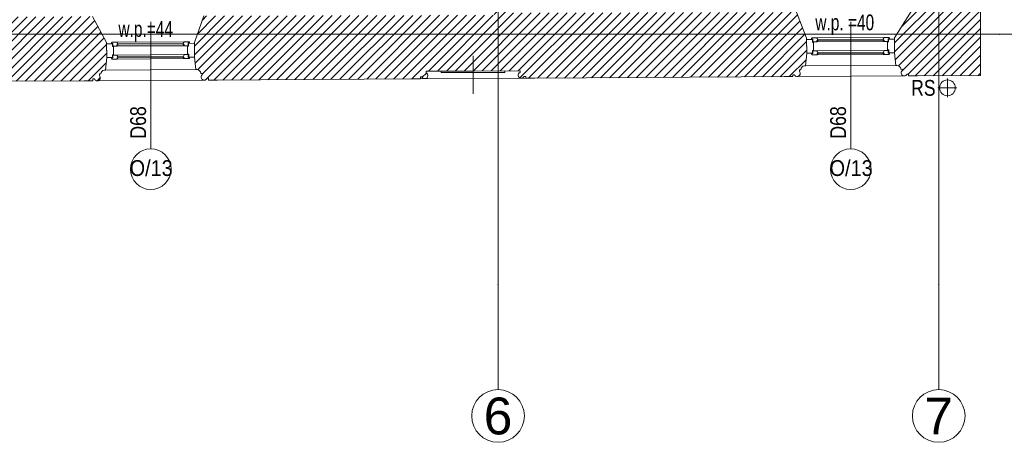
# Model space of a CAD drawing. Header units: millimetres. Extents: x -573548 to 674770, y -184010 to -47794.
# Tile 42 of 181: x 109136 to 118485, y -158895 to -154884. Entities that reach past the tile are written whole.
import ezdxf
from ezdxf.enums import TextEntityAlignment as Align

# ---------------------------------------------------------------- set-up
doc = ezdxf.new("R2010")
doc.units = ezdxf.units.MM
for name, color, linetype, lineweight in [('A.05 RZUT 1 PIĘTRA_is$0$A-OKNA-OPIS_Nr_pióra__2', 8, 'Continuous', 9), ('A.05 RZUT 1 PIĘTRA_is$0$A-OKNA-OPIS_Nr_pióra__8', 8, 'Continuous', 9), ('A.05 RZUT 1 PIĘTRA_is$0$detalokna_Nr_pióra__1', 8, 'Continuous', 9), ('A.05 RZUT 1 PIĘTRA_is$0$detalokna_Nr_pióra__41', 8, 'Continuous', 9), ('A.05 RZUT 1 PIĘTRA_is$0$Drawing & Figure_Nr_pióra__18', 8, 'Continuous', 9), ('A.05 RZUT 1 PIĘTRA_is$0$OKNO_DETAL_Nr_pióra__1', 8, 'Continuous', 9), ('A.05 RZUT 1 PIĘTRA_is$0$OKNO_DETAL_Nr_pióra__41', 8, 'Continuous', 9), ('A.05 RZUT 1 PIĘTRA_is$0$OKNO_DETAL_Nr_pióra__8', 8, 'Continuous', 9), ('A.05 RZUT 1 PIĘTRA_is$0$opisy inne_Nr_pióra__1', 8, 'Continuous', 9), ('A.05 RZUT 1 PIĘTRA_is$0$OSIE_Nr_pióra__1', 8, 'Continuous', 9), ('A.05 RZUT 1 PIĘTRA_is$0$PARAPET_Nr_pióra__7', 8, 'Continuous', 9), ('A.05 RZUT 1 PIĘTRA_is$0$RURY SPUSTOWE_Nr_pióra__3', 8, 'Continuous', 9), ('A.05 RZUT 1 PIĘTRA_is$0$Structural - Bearing_Nr_pióra__21', 8, 'Continuous', 9), ('A.05 RZUT 1 PIĘTRA_is$0$Structural - Grid', 8, 'Continuous', 9), ('A.05 RZUT 1 PIĘTRA_is$0$Structural - Grid_Nr_pióra__17', 8, 'Continuous', 9), ('A.05 RZUT 1 PIĘTRA_is$0$ściany_Nr_pióra__3', 8, 'Continuous', 9)]:
    doc.layers.add(name, color=color, linetype=linetype, lineweight=lineweight)
doc.styles.add('A.05 RZUT 1 PIĘTRA_is$0$STYL_AUTOMATYCZNY_1', font='arial.ttf')
doc.styles.add('A.05 RZUT 1 PIĘTRA_is$0$STYL_AUTOMATYCZNY_4', font='arial.ttf', dxfattribs={"width": 0.8})
doc.styles.add('A.05 RZUT 1 PIĘTRA_is$0$STYL_AUTOMATYCZNY_5', font='arial.ttf', dxfattribs={"width": 0.7})
doc.styles.add('A.05 RZUT 1 PIĘTRA_is$0$STYL_AUTOMATYCZNY_6', font='arial.ttf', dxfattribs={"width": 0.9})
pattern_1 = [(45, (0, 0), (-42.426407, 42.426407), [])]

# ---------------------------------------------------------------- blocks, each defined once
blk = doc.blocks.new('A.05 RZUT 1 PIĘTRA_is$0$Standardowy znacznik osi')
at = {"layer": 'A.05 RZUT 1 PIĘTRA_is$0$Structural - Grid_Nr_pióra__17'}
for q in [(0, 0), (17855.4, 0)]:
    blk.add_line((1000, 0), q, dxfattribs=at)
blk.add_circle((-250, 0), 250, dxfattribs=at)
blk.add_point((1000, 0), dxfattribs=at)
blk.add_point((1000, 0), dxfattribs=at)
at = {"layer": 'A.05 RZUT 1 PIĘTRA_is$0$Structural - Grid_Nr_pióra__17', "style": 'A.05 RZUT 1 PIĘTRA_is$0$STYL_AUTOMATYCZNY_1'}
for tag, p in [('AC_MarkerText_1_0', (5, -80)), ('AC_MarkerText_1_1', (19360.4, -80))]:
    blk.add_attdef(tag, text='', height=350, rotation=270, dxfattribs=at).set_placement(p, align=Align.TOP_CENTER)
blk = doc.blocks.new('A.05 RZUT 1 PIĘTRA_is$0$Standardowy znacznik osi_2')
at = {"layer": 'A.05 RZUT 1 PIĘTRA_is$0$Structural - Grid_Nr_pióra__17'}
for q in [(0, 0), (17853.1, 0)]:
    blk.add_line((1000, 0), q, dxfattribs=at)
blk.add_circle((-250, 0), 250, dxfattribs=at)
blk.add_point((1000, 0), dxfattribs=at)
blk.add_point((1000, 0), dxfattribs=at)
at = {"layer": 'A.05 RZUT 1 PIĘTRA_is$0$Structural - Grid_Nr_pióra__17', "style": 'A.05 RZUT 1 PIĘTRA_is$0$STYL_AUTOMATYCZNY_1'}
for tag, p in [('AC_MarkerText_1_0', (5, -80)), ('AC_MarkerText_1_1', (19358.1, -80))]:
    blk.add_attdef(tag, text='', height=350, rotation=270, dxfattribs=at).set_placement(p, align=Align.TOP_CENTER)
blk = doc.blocks.new('A.05 RZUT 1 PIĘTRA_is$0$Standardowy znacznik osi_3')
at = {"layer": 'A.05 RZUT 1 PIĘTRA_is$0$Structural - Grid_Nr_pióra__17'}
for q in [(0, 0), (40906.6, 0)]:
    blk.add_line((2962.2, 0), q, dxfattribs=at)
blk.add_point((2962.2, 0), dxfattribs=at)
blk.add_point((2962.2, 0), dxfattribs=at)
at = {"layer": 'A.05 RZUT 1 PIĘTRA_is$0$Structural - Grid_Nr_pióra__17', "style": 'A.05 RZUT 1 PIĘTRA_is$0$STYL_AUTOMATYCZNY_1'}
for tag, p in [('AC_MarkerText_1_0', (-250, -335)), ('AC_MarkerText_1_1', (44118.7, -335))]:
    blk.add_attdef(tag, text='', height=350, rotation=180, dxfattribs=at).set_placement(p, align=Align.TOP_CENTER)
blk = doc.blocks.new('A.05 RZUT 1 PIĘTRA_is')
at = {"layer": 'A.05 RZUT 1 PIĘTRA_is$0$Drawing & Figure_Nr_pióra__18'}
h = blk.add_hatch(dxfattribs=at)
h.set_pattern_fill('Common_Brick_0001', color=256, style=0, pattern_type=2)
h.set_pattern_definition(pattern_1)
h.paths.add_polyline_path([(116298.3, -99997), (116284.3, -99997), (116284.3, -100127), (116284.4, -100127), (117944.1, -100117), (117944.1, -104807), (117886.9, -104807.4), (117725.9, -105055.8), (117726.7, -105198.4), (117740.8, -105318.3), (117750.3, -105318.2, -0.383982), (117786, -105353.3), (117798.4, -105353.3), (117798.5, -105368.3, 1.205804), (117846.5, -105400.2), (117861.3, -105400.1), (117861.4, -105417.5), (117944, -105417), (118543.7, -105413.4), (118544.1, -99880.6), (118526.7, -99880.6), (118526.7, -99865.9, 1.205804), (118494.5, -99818), (118479.5, -99818), (118479.5, -99805.7, -0.383982), (118444.1, -99770.2), (118444.1, -99760.7), (118324.1, -99747.3), (118194.1, -99747.3), (118181.6, -99747.3), (117944.1, -99812.4), (117944.1, -99986.9), (117719.1, -99988.3), (117719.1, -99988.7)])
h = blk.add_hatch(dxfattribs=at)
h.set_pattern_fill('Common_Brick_0001', color=256, style=0, pattern_type=2)
h.set_pattern_definition(pattern_1)
h.paths.add_polyline_path([(111169, -104848), (111078.9, -105102.1), (111079.8, -105238.5), (111093.8, -105358.4), (111103.4, -105358.4, -0.383982), (111139.1, -105393.5), (111151.4, -105393.4), (111151.5, -105408.4, 1.205804), (111199.5, -105440.3), (111214.3, -105440.2), (111214.4, -105457.7), (111297.1, -105457.2), (111297.3, -105457.1), (113184.3, -105444.1), (113225.6, -105444), (113225.5, -105426.5), (113240.3, -105426.4, 0.263086), (113263.3, -105443.8), (113271.3, -105443.8, 0.761796), (113278.6, -105387.7), (113278.5, -105372.8), (113725.3, -105371.2), (114172.1, -105369.5), (114172.2, -105384.4, 0.761796), (114179.9, -105440.4), (114187.8, -105440.4, 0.263086), (114210.7, -105422.8), (114225.5, -105422.8), (114225.6, -105440.3), (114308.2, -105439.9), (116761.7, -105424.2), (116761.6, -105406.7), (116776.3, -105406.6, 1.205804), (116824, -105374.1), (116823.9, -105359.1), (116836.2, -105359.1, -0.383982), (116871.5, -105323.5), (116881, -105323.5), (116893.6, -105203.4), (116892.8, -105060.8), (116795.3, -104814), (114084.3, -104820.4), (114085.5, -104584.5), (114085.8, -104584.5), (114087.2, -104362.2), (114088.5, -104162.2), (114106.6, -101286.9), (114113.8, -100140.1), (114813.7, -100135.9), (115334.3, -100132.7), (115321.7, -100127), (115334.3, -100127), (115334.3, -99997), (115321.5, -99997), (115144.1, -100010.9), (115144.1, -100003.9), (115059.1, -100004.4), (114813.7, -100005.9), (114124.1, -100010), (114124, -99958.8), (113634.3, -99958.4), (113634.3, -99958.8, -0.0001), (113634, -99958.4), (113589.1, -99958.4), (113509.1, -99958.3), (113509.1, -99961), (113419.1, -99960.9), (113419.1, -99958.3), (112864.4, -99957.8), (112864.4, -100087.8), (112864.4, -100142.9), (112838.3, -100727.8), (113924.9, -100721.2), (113924.9, -101286.9), (113924.9, -104162.2), (113924.9, -104362.2), (113924.9, -104841.3), (113684.1, -104841.9), (113604.1, -104842.1), (113514.1, -104842.3)])
h = blk.add_hatch(dxfattribs=at)
h.set_pattern_fill('Common_Brick_0001', color=256, style=0, pattern_type=2)
h.set_pattern_definition(pattern_1)
h.paths.add_polyline_path([(104890.7, -105120.6), (104890.7, -105263.1), (104904, -105383.1), (104913.6, -105383.1, -0.383982), (104949.1, -105418.5), (104961.4, -105418.5), (104961.4, -105433.5, 1.205804), (105009.2, -105465.7), (105024, -105465.7), (105024, -105483.1), (107038.1, -105476), (107120.8, -105475.7), (107120.7, -105458.2), (107135.5, -105458.2, 0.263086), (107158.5, -105475.6), (107166.5, -105475.5, 0.761796), (107173.8, -105419.4), (107173.7, -105404.6), (107620.5, -105402.9), (108067.3, -105401.3), (108067.4, -105416.1, 0.761796), (108075.1, -105472.2), (108083, -105472.1, 0.263086), (108105.9, -105454.6), (108120.7, -105454.5), (108120.8, -105472), (108203.4, -105471.7), (110054.7, -105464.7), (110114.7, -105464.4), (110114.6, -105446.9), (110129.3, -105446.8, 1.205804), (110177, -105414.3), (110176.9, -105399.3), (110189.2, -105399.2, -0.383982), (110224.5, -105363.7), (110234, -105363.6), (110246.7, -105243.6), (110245.8, -105101), (110109.9, -104854.5), (110109.8, -104854.5), (109284.1, -104857.5), (109284.1, -104862.9), (107454.1, -104864.2), (107454.1, -104662.9), (106925.2, -104627.7), (106795.2, -104627.7), (106795.2, -104633), (106795.2, -104852.9), (104994.1, -104852.9)])
at = {"layer": 'A.05 RZUT 1 PIĘTRA_is$0$A-OKNA-OPIS_Nr_pióra__8'}
for p, q in [((110664.7, -104904.4), (110664.7, -106109.6)), ((117311.5, -104904.4), (117311.5, -106109.6))]:
    blk.add_line(p, q, dxfattribs=at)
for centre in [(110664.7, -106302.6), (117311.5, -106302.6)]:
    blk.add_circle(centre, 193, dxfattribs=at)
at = {"layer": 'A.05 RZUT 1 PIĘTRA_is$0$detalokna_Nr_pióra__1'}
for p, q in [((110234, -105363.6), (111093.8, -105358.4)), ((116881, -105323.5), (117740.8, -105318.3)), ((110160.1, -105464.6), (111164.2, -105458.5)), ((116807.1, -105424.4), (117811.2, -105418.3))]:
    blk.add_line(p, q, dxfattribs=at)
at = {"layer": 'A.05 RZUT 1 PIĘTRA_is$0$detalokna_Nr_pióra__41'}
for points in [[(116958, -105176), (116957.6, -105099), (116958, -105176), (116948, -105176.1), (116948.2, -105203.1), (116893.6, -105203.4), (116892.9, -105073.4), (116947.4, -105073.1), (116947.6, -105099.1), (116957.6, -105099)], [(117662, -105171.7), (117661.6, -105094.7), (117662, -105171.7), (117672, -105171.7), (117672.2, -105198.7), (117726.7, -105198.4), (117726, -105068.4), (117671.4, -105068.7), (117671.6, -105094.7), (117661.6, -105094.7)], [(110311, -105216.2), (110310.6, -105139.2), (110311, -105216.2), (110301, -105216.2), (110301.2, -105243.2), (110246.7, -105243.6), (110245.9, -105113.6), (110300.4, -105113.2), (110300.6, -105139.2), (110310.6, -105139.2)], [(111015.1, -105211.9), (111014.6, -105134.9), (111015.1, -105211.9), (111025.1, -105211.8), (111025.2, -105238.8), (111079.8, -105238.5), (111079, -105108.5), (111024.4, -105108.8), (111024.6, -105134.8), (111014.6, -105134.9)]]:
    blk.add_lwpolyline(points, dxfattribs=at)
at = {"layer": 'A.05 RZUT 1 PIĘTRA_is$0$OKNO_DETAL_Nr_pióra__1'}
for p, q in [((116989.5, -105057), (117629.1, -105053.2)), ((116999.4, -105073), (117619.4, -105069.3)), ((110342.5, -105097.2), (110982.1, -105093.3)), ((110343.5, -105135.2), (110981.6, -105131.3)), ((110352.4, -105113.2), (110972.4, -105109.4)), ((116990.3, -105179.6), (117629.8, -105175.7)), ((116990.5, -105095), (117628.6, -105091.1)), ((110343.3, -105219.7), (110982.9, -105215.9)), ((110344.3, -105257.7), (110982.3, -105253.8)), ((110353.2, -105235.7), (110973.2, -105232)), ((116991.3, -105217.5), (117629.3, -105213.7)), ((117000.2, -105195.5), (117620.1, -105191.8))]:
    blk.add_line(p, q, dxfattribs=at)
at = {"layer": 'A.05 RZUT 1 PIĘTRA_is$0$OKNO_DETAL_Nr_pióra__41'}
for p, q in [((116990.5, -105085), (117628.5, -105081.2)), ((116990.5, -105095), (116999.2, -105085)), ((117628.6, -105091.2), (117619.7, -105081.2)), ((110343.5, -105125.2), (110981.5, -105121.3)), ((110343.5, -105135.2), (110352.3, -105125.1)), ((110981.6, -105131.3), (110972.7, -105121.4)), ((110344.2, -105247.7), (110982.3, -105243.9)), ((110344.3, -105257.7), (110353, -105247.7)), ((110982.3, -105253.9), (110973.5, -105243.9)), ((116991.2, -105207.6), (117629.2, -105203.7)), ((116991.3, -105217.6), (117000, -105207.5)), ((117629.3, -105213.7), (117620.5, -105203.8))]:
    blk.add_line(p, q, dxfattribs=at)
for points in [[(116947.3, -105057.3, 0.414214), (116939.4, -105065.3), (116939.4, -105069.4), (116951.4, -105069.3), (116951.6, -105095.3), (116990.5, -105095), (116990.5, -105083), (116999.5, -105083), (116999.4, -105073), (116998.4, -105073), (116989.5, -105057)], [(117671.3, -105052.9, -0.414214), (117679.4, -105060.9), (117679.4, -105064.9), (117667.4, -105065), (117667.5, -105091), (117628.6, -105091.2), (117628.5, -105079.2), (117619.5, -105079.2), (117619.4, -105069.3), (117620.4, -105069.3), (117629.1, -105053.2)], [(110300.3, -105097.5, 0.414214), (110292.4, -105105.5), (110292.4, -105109.5), (110304.4, -105109.5), (110304.6, -105135.4), (110343.5, -105135.2), (110343.5, -105123.2), (110352.5, -105123.1), (110352.4, -105113.2), (110351.4, -105113.2), (110342.5, -105097.2)], [(111024.3, -105093.1, -0.414214), (111032.4, -105101), (111032.4, -105105.1), (111020.4, -105105.1), (111020.6, -105131.1), (110981.6, -105131.3), (110981.5, -105119.3), (110972.5, -105119.4), (110972.4, -105109.4), (110973.4, -105109.4), (110982.1, -105093.3)], [(116966.2, -105179.7), (116952.1, -105179.8), (116952.2, -105205.8), (116940.2, -105205.8), (116940.2, -105209.9, 0.414214), (116948.3, -105217.8), (116966.5, -105217.7), (116991.3, -105217.6), (116991.2, -105205.6), (117000.2, -105205.5), (117000.2, -105195.5), (116999.2, -105195.6), (116990.3, -105179.6)], [(117653.9, -105175.6), (117668.1, -105175.5), (117668.2, -105201.4), (117680.2, -105201.4), (117680.2, -105205.4, -0.414214), (117672.3, -105213.5), (117654.1, -105213.6), (117629.3, -105213.7), (117629.2, -105201.7), (117620.2, -105201.8), (117620.1, -105191.8), (117621.1, -105191.8), (117629.8, -105175.7)], [(110319.2, -105219.9), (110305.1, -105220), (110305.2, -105245.9), (110293.2, -105246), (110293.3, -105250, 0.414214), (110301.3, -105258), (110319.5, -105257.9), (110344.3, -105257.7), (110344.2, -105245.7), (110353.2, -105245.7), (110353.2, -105235.7), (110352.2, -105235.7), (110343.3, -105219.7)], [(111006.9, -105215.7), (111021.1, -105215.6), (111021.2, -105241.6), (111033.2, -105241.5), (111033.2, -105245.6, -0.414214), (111025.3, -105253.6), (111007.1, -105253.7), (110982.3, -105253.9), (110982.2, -105241.9), (110973.2, -105241.9), (110973.2, -105232), (110974.2, -105232), (110982.9, -105215.9)]]:
    blk.add_lwpolyline(points, format="xyb", close=True, dxfattribs=at)
at = {"layer": 'A.05 RZUT 1 PIĘTRA_is$0$OKNO_DETAL_Nr_pióra__8'}
for p, q in [((113726.1, -105587.7), (113724.8, -105225.8)), ((114225.6, -105440.3), (113225.6, -105444))]:
    blk.add_line(p, q, dxfattribs=at)
at = {"layer": 'A.05 RZUT 1 PIĘTRA_is$0$OSIE_Nr_pióra__1'}
for p, q in [((118229.7, -105620.9), (118229.7, -105440.9)), ((118139.7, -105530.9), (118319.7, -105530.9))]:
    blk.add_line(p, q, dxfattribs=at)
at = {"layer": 'A.05 RZUT 1 PIĘTRA_is$0$RURY SPUSTOWE_Nr_pióra__3'}
blk.add_circle((118229.7, -105530.9), 75, dxfattribs=at)
at = {"layer": 'A.05 RZUT 1 PIĘTRA_is$0$Structural - Bearing_Nr_pióra__21'}
for p, q in [((118544.1, -99880.6), (118543.7, -105413.4)), ((117725.9, -105055.8), (117886.9, -104807.4)), ((110245.8, -105101), (110109.9, -104854.5)), ((111078.9, -105102.1), (111169, -104848)), ((116892.8, -105060.8), (116795.3, -104814)), ((113184.3, -105444.1), (111214.4, -105457.7)), ((116761.7, -105424.2), (114308.2, -105439.9)), ((118544.1, -105413.4), (117861.4, -105417.5)), ((110054.7, -105464.7), (108203.4, -105471.7))]:
    blk.add_line(p, q, dxfattribs=at)
for points in [[(116679, -105424.7), (116761.7, -105424.2), (116761.6, -105406.7), (116776.3, -105406.6, 1.205804), (116824, -105374.1), (116823.9, -105359.1), (116836.2, -105359.1, -0.383982), (116871.5, -105323.5), (116881, -105323.5), (116893.6, -105203.4), (116892.8, -105060.8)], [(117944, -105417), (117861.4, -105417.5), (117861.3, -105400.1), (117846.5, -105400.2, -1.205804), (117798.5, -105368.3), (117798.4, -105353.3), (117786, -105353.3, 0.383982), (117750.3, -105318.2), (117740.8, -105318.3), (117726.7, -105198.4), (117725.9, -105055.8)], [(110032, -105464.9), (110114.7, -105464.4), (110114.6, -105446.9), (110129.3, -105446.8, 1.205804), (110177, -105414.3), (110176.9, -105399.3), (110189.2, -105399.2, -0.383982), (110224.5, -105363.7), (110234, -105363.6), (110246.7, -105243.6), (110245.8, -105101)], [(111297.1, -105457.2), (111214.4, -105457.7), (111214.3, -105440.2), (111199.5, -105440.3, -1.205804), (111151.5, -105408.4), (111151.4, -105393.4), (111139.1, -105393.5, 0.383982), (111103.4, -105358.4), (111093.8, -105358.4), (111079.8, -105238.5), (111078.9, -105096)], [(114308.2, -105439.9), (114225.6, -105440.3), (114225.5, -105422.8), (114210.7, -105422.8, -1.478383), (114172.2, -105384.4), (114172.1, -105369.5), (113725.3, -105371.2)], [(113142.9, -105444.3), (113225.6, -105444), (113225.5, -105426.5), (113240.3, -105426.4, 1.478383), (113278.6, -105387.7), (113278.5, -105372.8), (113725.3, -105371.2)]]:
    blk.add_lwpolyline(points, format="xyb", dxfattribs=at)
blk.add_lwpolyline([(114026.7, -105371.1), (113421.8, -105373.4), (113421.9, -105386.6), (114026.7, -105384.3)], close=True, dxfattribs=at)
at = {"layer": 'A.05 RZUT 1 PIĘTRA_is$0$ściany_Nr_pióra__3'}
for p, q in [((117725.9, -105061.9), (117726, -105068.4)), ((111078.9, -105102.1), (111079, -105108.5))]:
    blk.add_line(p, q, dxfattribs=at)
at = {"layer": 'A.05 RZUT 1 PIĘTRA_is$0$Structural - Grid'}
ref = blk.add_blockref('A.05 RZUT 1 PIĘTRA_is$0$Standardowy znacznik osi', (113962.3, -108395.1), dxfattribs=dict(at, zscale=1000, rotation=90))
ref.add_attrib('AC_MarkerText_1', '6', dxfattribs={"layer": 'A.05 RZUT 1 PIĘTRA_is$0$Structural - Grid_Nr_pióra__17', "color": 20, "lineweight": 15, "true_color": 0xf73328, "height": 350, "style": 'A.05 RZUT 1 PIĘTRA_is$0$STYL_AUTOMATYCZNY_1'}).set_placement((113962.3, -108470.1), align=Align.TOP_CENTER)
ref = blk.add_blockref('A.05 RZUT 1 PIĘTRA_is$0$Standardowy znacznik osi_2', (118146.9, -108395.1), dxfattribs=dict(at, zscale=1000, rotation=90))
ref.add_attrib('AC_MarkerText_1', '7', dxfattribs={"layer": 'A.05 RZUT 1 PIĘTRA_is$0$Structural - Grid_Nr_pióra__17', "color": 20, "lineweight": 15, "true_color": 0xf73328, "height": 350, "style": 'A.05 RZUT 1 PIĘTRA_is$0$STYL_AUTOMATYCZNY_1'}).set_placement((118146.9, -108470.1), align=Align.TOP_CENTER)
at = {"layer": 'A.05 RZUT 1 PIĘTRA_is$0$Structural - Grid', "zscale": 1000, "rotation": 180}
blk.add_blockref('A.05 RZUT 1 PIĘTRA_is$0$Standardowy znacznik osi_3', (121686.6, -105021.8), dxfattribs=at)
at = {"layer": 'A.05 RZUT 1 PIĘTRA_is$0$A-OKNA-OPIS_Nr_pióra__2', "char_height": 150, "attachment_point": 5, "rotation": 90, "style": 'A.05 RZUT 1 PIĘTRA_is$0$STYL_AUTOMATYCZNY_4'}
for insert in [(110545.6, -105859.5), (117192.4, -105859.5)]:
    blk.add_mtext('\\A1;{\\pqc;\\fArial|b0|i0|c238|p0;\\W0.800000;D68}', dxfattribs=dict(at, insert=insert))
at = {"layer": 'A.05 RZUT 1 PIĘTRA_is$0$A-OKNA-OPIS_Nr_pióra__2', "char_height": 150, "attachment_point": 5, "style": 'A.05 RZUT 1 PIĘTRA_is$0$STYL_AUTOMATYCZNY_6'}
for insert in [(110668.7, -106293.6), (117315.5, -106293.6)]:
    blk.add_mtext('\\A1;{\\pqc;\\fArial|b0|i0|c238|p0;\\W0.900000;O/13}', dxfattribs=dict(at, insert=insert))
at = {"layer": 'A.05 RZUT 1 PIĘTRA_is$0$opisy inne_Nr_pióra__1', "insert": (118000.9, -105532.2), "char_height": 150, "attachment_point": 5, "style": 'A.05 RZUT 1 PIĘTRA_is$0$STYL_AUTOMATYCZNY_4'}
blk.add_mtext('\\A1;{\\pqc;\\fArial|b0|i0|c238|p0;\\W0.800000;RS}', dxfattribs=at)
at = {"layer": 'A.05 RZUT 1 PIĘTRA_is$0$PARAPET_Nr_pióra__7', "char_height": 150, "attachment_point": 5, "style": 'A.05 RZUT 1 PIĘTRA_is$0$STYL_AUTOMATYCZNY_5'}
for s, insert in [('\\A1;{\\pqc;\\fArial|b0|i0|c238|p0;\\W0.700000;w.p. =40}', (117254.5, -104932.6)), ('\\A1;{\\pqc;\\fArial|b0|i0|c238|p0;\\W0.700000;w.p.=44}', (110616.7, -104995.1))]:
    blk.add_mtext(s, dxfattribs=dict(at, insert=insert))

msp = doc.modelspace()

# ---------------------------------------------------------------- block references
at = {"color": 150}
msp.add_blockref('A.05 RZUT 1 PIĘTRA_is', (-284.351, -50000), dxfattribs=at)

doc.saveas('drawing.dxf')
